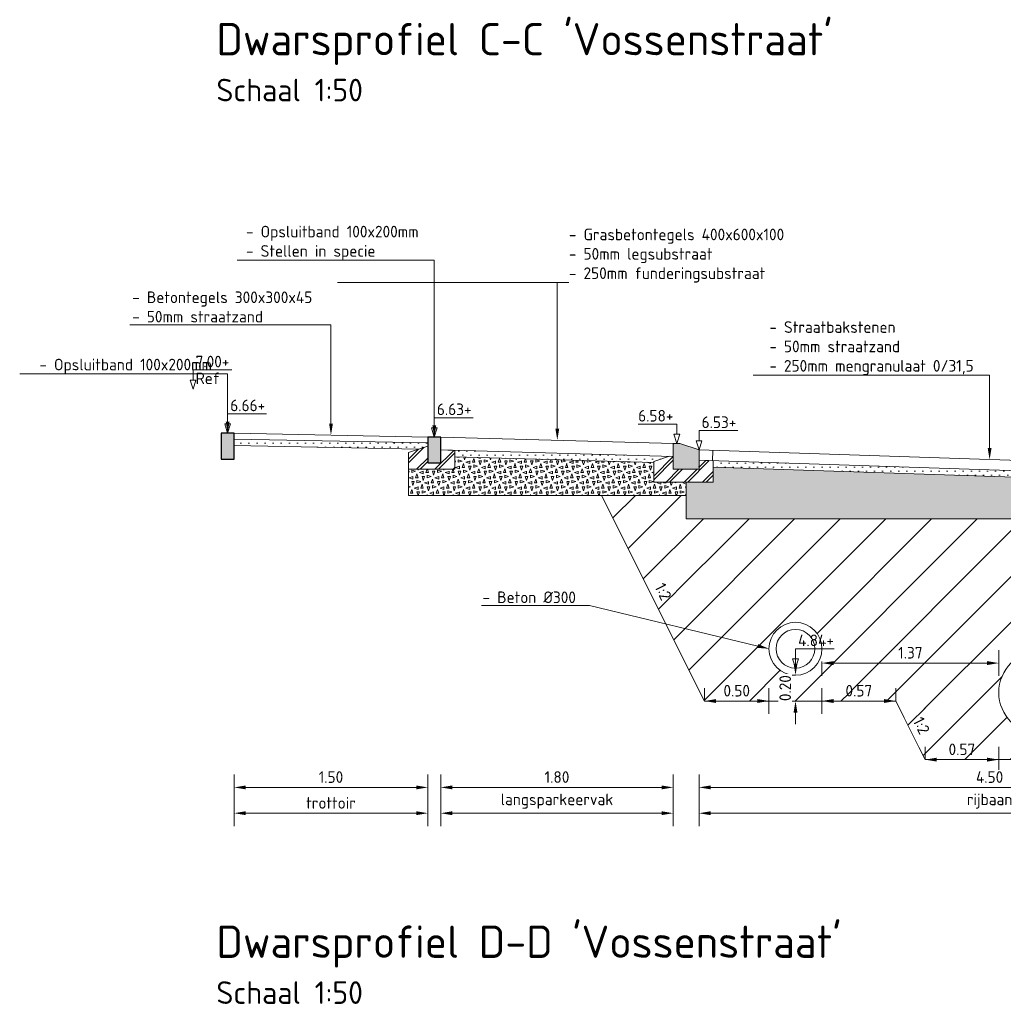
# Model space of a CAD drawing. Header units: metres. Extents: x 155733.7 to 155749.8, y 461848 to 461883.6.
# Tile 4 of 13: x 155733.7 to 155741.3, y 461857.3 to 461865. Entities that reach past the tile are written whole.
import ezdxf
from ezdxf import colors
from ezdxf.entities.mleader import LeaderData, LeaderLine
from ezdxf.math import Vec2, Vec3

# ---------------------------------------------------------------- set-up
doc = ezdxf.new("R2010")
doc.units = ezdxf.units.M
doc.layers.get('0').update_dxf_attribs({"lineweight": 18})
doc.layers.get('Defpoints').update_dxf_attribs({"lineweight": 18})
for name, color, linetype, lineweight in [('N-WE-GW-GROND_ZAND-AD-50', 7, 'Continuous', 18), ('N-WE-GW-OPHOGING-WERK-AD-50', 92, 'Continuous', 18), ('N-WE-OG-HOOGTEPUNT-T18', 10, 'Continuous', 18), ('N-WE-VH-FUNDERING-A-200', 252, 'Continuous', 18), ('N-WE-VH-FUNDERING-AD-50', 252, 'Continuous', 18), ('N-WE-VH-KANTOPSLUITING_GELEIDEBAND-SD', 20, 'Continuous', 18), ('N-WE-VH-KANTOPSLUITING_OPSLUITBAND-SD', 150, 'Continuous', 25), ('N-WE-VH-VERHARDING-GD', 7, 'Continuous', 18), ('N-WE-VH-VERHARDING_FUNDERING-A-20', 7, 'Continuous', 18), ('X-XX-AL-DETAIL1-GD', 7, 'Continuous', 18), ('X-XX-AL-M', 7, 'Continuous', 18), ('X-XX-AL-PEILMAAT-SD', 7, 'Continuous', 18), ('X-XX-AL-T18', 10, 'Continuous', 18), ('X-XX-AL-T35', 50, 'Continuous', 18), ('X-XX-AL-T50', 130, 'Continuous', 18)]:
    doc.layers.add(name, color=color, linetype=linetype, lineweight=lineweight)
doc.layers.add('N-WE-RI-ITR-GD', color=7, linetype='Continuous', lineweight=18, true_color=0x00a500)
doc.layers.add('N-WE-RI-VWA-GD', color=20, linetype='Continuous', lineweight=18, true_color=0xff3f00)
doc.layers.add('X-XX-AL-HOOGTELABEL-S niet printen', color=7, linetype='Continuous', lineweight=18, plot=False)
doc.styles.add('NLCS-ISO', font='NLCS-ISO.ttf')
doc.styles.add('NLCS-ISO-M50-T18', font='NLCS-ISO.ttf', dxfattribs={"height": 0.09})
doc.styles.add('NLCS-ISO-M50-T35', font='NLCS-ISO.ttf', dxfattribs={"height": 0.175})
doc.styles.add('NLCS-ISO-M50-T50', font='NLCS-ISO.ttf', dxfattribs={"height": 0.25})
doc.dimstyles.new('NLCS-M50-T18-PIJL_L2_H2', dxfattribs={"dimscale": 0.05, "dimtxt": 2.5, "dimasz": 1.8, "dimexe": 2, "dimexo": 2, "dimgap": 0.7, "dimtad": 1, "dimzin": 0, "dimdsep": 46, "dimtxsty": 'NLCS-ISO-M50-T18', "dimcen": 0, "dimdle": 2, "dimclrd": 256, "dimclre": 256, "dimclrt": 10, "dimazin": 0, "dimtfac": 1, "dimtdec": 3, "dimtofl": 0, "dimtmove": 0, "dimatfit": 3, "dimfxl": 2, "dimfxlon": 1, "dimtfillclr": 256, "dimtolj": 1, "dimtzin": 0, "dimlwd": -1, "dimlwe": -1, "dimarcsym": 0})
pattern_1 = [(0, (0, 0), (0.03125, 0.03125), [0, -0.0625])]

# ---------------------------------------------------------------- blocks, each defined once
blk = doc.blocks.new('SAL-PEILMAAT_INFRACAD_R01-SOD')
for p, q in [((0, 3), (6, 3)), ((0, 1.44), (0, 3)), ((0.45, 1.44), (-0.45, 1.44)), ((-0.45, 1.44), (0, 0)), ((0.45, 1.44), (0, 0))]:
    blk.add_line(p, q)
at = {"style": 'NLCS-ISO'}
for tag, p in [('...', (0.4, 3.4)), ('REF', (0.4, 0.8))]:
    blk.add_attdef(tag, p, '', height=1.8, dxfattribs=at)
blk = doc.blocks.new('SVH-KANTOPSLUITING_GELEIDEBAND_50_200X200-D')
h = blk.add_hatch(color=254)
h.dxf.hatch_style = 1
h.paths.add_polyline_path([(0, -0.2), (0, -0.005), (0.005, 0), (0.05, 0), (0.2, -0.05), (0.2, -0.2)])
blk.add_lwpolyline([(0, -0.2), (0, -0.005), (0.005, 0), (0.05, 0), (0.2, -0.05), (0.2, -0.2)], close=True)
blk = doc.blocks.new('SAL-PEILMAAT_INFRACAD_H01-SOD')
for p, q in [((0, 3), (6, 3)), ((0, 1.44), (0, 3)), ((0.45, 1.44), (-0.45, 1.44)), ((-0.45, 1.44), (0, 0)), ((0.45, 1.44), (0, 0))]:
    blk.add_line(p, q)
at = {"style": 'NLCS-ISO'}
blk.add_attdef('...', (0.4, 3.4), '', height=1.8, dxfattribs=at)
blk = doc.blocks.new('*D66')
at = {"layer": 'X-XX-AL-M', "transparency": 16777216}
for p, q in [((155739.7319, 461859.9788), (155739.7319, 461860.0688)), ((155739.7319, 461859.8888), (155739.6319, 461859.8888)), ((155739.7319, 461859.6888), (155739.6319, 461859.6888)), ((155739.7319, 461859.5988), (155739.7319, 461859.5088))]:
    blk.add_line(p, q, dxfattribs=at)
for points in [[(155739.7169, 461859.9788), (155739.7469, 461859.9788), (155739.7319, 461859.8888)], [(155739.7169, 461859.5988), (155739.7469, 461859.5988), (155739.7319, 461859.6888)]]:
    blk.add_solid(points, dxfattribs=at)
at = {"layer": 'X-XX-AL-M', "color": 10, "transparency": 16777216, "insert": (155739.6519, 461859.7888), "char_height": 0.09, "attachment_point": 5, "rotation": 90, "style": 'NLCS-ISO-M50-T18', "bg_fill": 3, "box_fill_scale": 1.1, "bg_fill_color": 256, "bg_fill_true_color": 13158600, "bg_fill_transparency": 0}
blk.add_mtext('\\A1;0.20', dxfattribs=at)
at = {"layer": 'Defpoints', "color": 0, "transparency": 16777216}
for p in [(155739.7319, 461859.8888), (155739.7319, 461859.6888), (155739.7319, 461859.6888)]:
    blk.add_point(p, dxfattribs=at)
blk = doc.blocks.new('*D69')
at = {"layer": 'Defpoints', "color": 0, "transparency": 16777216}
for p in [(155741.3059, 461859.7546), (155740.7349, 461859.2346), (155740.7349, 461859.2346)]:
    blk.add_point(p, dxfattribs=at)
at = {"layer": 'X-XX-AL-M', "transparency": 16777216}
for p, q in [((155740.7349, 461859.2346), (155740.7349, 461859.3346)), ((155741.3059, 461859.3346), (155741.3059, 461859.1346)), ((155741.2159, 461859.2346), (155740.8249, 461859.2346))]:
    blk.add_line(p, q, dxfattribs=at)
for points in [[(155740.8249, 461859.2496), (155740.8249, 461859.2196), (155740.7349, 461859.2346)], [(155741.2159, 461859.2496), (155741.2159, 461859.2196), (155741.3059, 461859.2346)]]:
    blk.add_solid(points, dxfattribs=at)
at = {"layer": 'X-XX-AL-M', "color": 10, "transparency": 16777216, "insert": (155741.0204, 461859.3146), "char_height": 0.09, "attachment_point": 5, "style": 'NLCS-ISO-M50-T18', "bg_fill": 3, "box_fill_scale": 1.1, "bg_fill_color": 256, "bg_fill_true_color": 13158600, "bg_fill_transparency": 0}
blk.add_mtext('\\A1;0.57', dxfattribs=at)
blk = doc.blocks.new('*D70')
at = {"layer": 'Defpoints', "color": 0, "transparency": 16777216}
for p in [(155739.9366, 461860.0938), (155740.5078, 461859.6888), (155740.5078, 461859.6888)]:
    blk.add_point(p, dxfattribs=at)
at = {"layer": 'X-XX-AL-M', "transparency": 16777216}
for p, q in [((155739.9366, 461859.7888), (155739.9366, 461859.5888)), ((155740.5078, 461859.6888), (155740.5078, 461859.7888)), ((155740.0266, 461859.6888), (155740.4178, 461859.6888))]:
    blk.add_line(p, q, dxfattribs=at)
for points in [[(155740.0266, 461859.7038), (155740.0266, 461859.6738), (155739.9366, 461859.6888)], [(155740.4178, 461859.7038), (155740.4178, 461859.6738), (155740.5078, 461859.6888)]]:
    blk.add_solid(points, dxfattribs=at)
at = {"layer": 'X-XX-AL-M', "color": 10, "transparency": 16777216, "insert": (155740.2222, 461859.7688), "char_height": 0.09, "attachment_point": 5, "style": 'NLCS-ISO-M50-T18', "bg_fill": 3, "box_fill_scale": 1.1, "bg_fill_color": 256, "bg_fill_true_color": 13158600, "bg_fill_transparency": 0}
blk.add_mtext('\\A1;0.57', dxfattribs=at)
blk = doc.blocks.new('*D71')
at = {"layer": 'Defpoints', "color": 0, "transparency": 16777216}
for p in [(155739.5266, 461860.0938), (155739.0269, 461859.6888), (155739.0269, 461859.6888)]:
    blk.add_point(p, dxfattribs=at)
at = {"layer": 'X-XX-AL-M', "transparency": 16777216}
for p, q in [((155739.0269, 461859.6888), (155739.0269, 461859.7888)), ((155739.5266, 461859.7888), (155739.5266, 461859.5888)), ((155739.4366, 461859.6888), (155739.1169, 461859.6888))]:
    blk.add_line(p, q, dxfattribs=at)
for points in [[(155739.1169, 461859.7038), (155739.1169, 461859.6738), (155739.0269, 461859.6888)], [(155739.4366, 461859.7038), (155739.4366, 461859.6738), (155739.5266, 461859.6888)]]:
    blk.add_solid(points, dxfattribs=at)
at = {"layer": 'X-XX-AL-M', "color": 10, "transparency": 16777216, "insert": (155739.2767, 461859.7688), "char_height": 0.09, "attachment_point": 5, "style": 'NLCS-ISO-M50-T18', "bg_fill": 3, "box_fill_scale": 1.1, "bg_fill_color": 256, "bg_fill_true_color": 13158600, "bg_fill_transparency": 0}
blk.add_mtext('\\A1;0.50', dxfattribs=at)
blk = doc.blocks.new('*D72')
at = {"layer": 'Defpoints', "color": 0, "transparency": 16777216}
for p in [(155735.3849, 461861.7638), (155736.8849, 461861.7338), (155736.8849, 461859.0196)]:
    blk.add_point(p, dxfattribs=at)
at = {"layer": 'X-XX-AL-M', "transparency": 16777216}
for p, q in [((155735.3849, 461859.1196), (155735.3849, 461858.9196)), ((155736.8849, 461859.1196), (155736.8849, 461858.9196)), ((155735.4749, 461859.0196), (155736.7949, 461859.0196))]:
    blk.add_line(p, q, dxfattribs=at)
for points in [[(155735.4749, 461859.0346), (155735.4749, 461859.0046), (155735.3849, 461859.0196)], [(155736.7949, 461859.0346), (155736.7949, 461859.0046), (155736.8849, 461859.0196)]]:
    blk.add_solid(points, dxfattribs=at)
at = {"layer": 'X-XX-AL-M', "color": 10, "transparency": 16777216, "insert": (155736.1349, 461859.0996), "char_height": 0.09, "attachment_point": 5, "style": 'NLCS-ISO-M50-T18', "bg_fill": 3, "box_fill_scale": 1.1, "bg_fill_color": 256, "bg_fill_true_color": 13158600, "bg_fill_transparency": 0}
blk.add_mtext('\\A1;1.50', dxfattribs=at)
blk = doc.blocks.new('*D73')
at = {"layer": 'Defpoints', "color": 0, "transparency": 16777216}
for p in [(155736.9849, 461861.7338), (155738.7849, 461861.6788), (155738.7849, 461859.0196)]:
    blk.add_point(p, dxfattribs=at)
at = {"layer": 'X-XX-AL-M', "transparency": 16777216}
for p, q in [((155736.9849, 461859.1196), (155736.9849, 461858.9196)), ((155738.7849, 461859.1196), (155738.7849, 461858.9196)), ((155737.0749, 461859.0196), (155738.6949, 461859.0196))]:
    blk.add_line(p, q, dxfattribs=at)
for points in [[(155737.0749, 461859.0346), (155737.0749, 461859.0046), (155736.9849, 461859.0196)], [(155738.6949, 461859.0346), (155738.6949, 461859.0046), (155738.7849, 461859.0196)]]:
    blk.add_solid(points, dxfattribs=at)
at = {"layer": 'X-XX-AL-M', "color": 10, "transparency": 16777216, "insert": (155737.8849, 461859.0996), "char_height": 0.09, "attachment_point": 5, "style": 'NLCS-ISO-M50-T18', "bg_fill": 3, "box_fill_scale": 1.1, "bg_fill_color": 256, "bg_fill_true_color": 13158600, "bg_fill_transparency": 0}
blk.add_mtext('\\A1;1.80', dxfattribs=at)
blk = doc.blocks.new('*D74')
at = {"layer": 'Defpoints', "color": 0, "transparency": 16777216}
for p in [(155738.9849, 461861.6338), (155743.4849, 461861.4838), (155743.4849, 461859.0196)]:
    blk.add_point(p, dxfattribs=at)
at = {"layer": 'X-XX-AL-M', "transparency": 16777216}
for p, q in [((155738.9849, 461859.1196), (155738.9849, 461858.9196)), ((155743.4849, 461859.1196), (155743.4849, 461858.9196)), ((155739.0749, 461859.0196), (155743.3949, 461859.0196))]:
    blk.add_line(p, q, dxfattribs=at)
for points in [[(155739.0749, 461859.0346), (155739.0749, 461859.0046), (155738.9849, 461859.0196)], [(155743.3949, 461859.0346), (155743.3949, 461859.0046), (155743.4849, 461859.0196)]]:
    blk.add_solid(points, dxfattribs=at)
at = {"layer": 'X-XX-AL-M', "color": 10, "transparency": 16777216, "insert": (155741.2349, 461859.0996), "char_height": 0.09, "attachment_point": 5, "style": 'NLCS-ISO-M50-T18', "bg_fill": 3, "box_fill_scale": 1.1, "bg_fill_color": 256, "bg_fill_true_color": 13158600, "bg_fill_transparency": 0}
blk.add_mtext('\\A1;4.50', dxfattribs=at)
blk = doc.blocks.new('*D79')
at = {"layer": 'Defpoints', "color": 0, "transparency": 16777216}
for p in [(155738.9849, 461861.6338), (155743.4849, 461861.4838), (155738.9849, 461858.8196)]:
    blk.add_point(p, dxfattribs=at)
at = {"layer": 'X-XX-AL-M', "transparency": 16777216}
for p, q in [((155738.9849, 461858.9196), (155738.9849, 461858.7196)), ((155743.4849, 461858.9196), (155743.4849, 461858.7196)), ((155743.3949, 461858.8196), (155739.0749, 461858.8196))]:
    blk.add_line(p, q, dxfattribs=at)
for points in [[(155739.0749, 461858.8346), (155739.0749, 461858.8046), (155738.9849, 461858.8196)], [(155743.3949, 461858.8346), (155743.3949, 461858.8046), (155743.4849, 461858.8196)]]:
    blk.add_solid(points, dxfattribs=at)
at = {"layer": 'X-XX-AL-M', "color": 10, "transparency": 16777216, "insert": (155741.2349, 461858.9131), "char_height": 0.09, "attachment_point": 5, "style": 'NLCS-ISO-M50-T18', "bg_fill": 3, "box_fill_scale": 1.1, "bg_fill_color": 256, "bg_fill_true_color": 13158600, "bg_fill_transparency": 0}
blk.add_mtext('\\A1;rijbaan', dxfattribs=at)
blk = doc.blocks.new('*D80')
at = {"layer": 'Defpoints', "color": 0, "transparency": 16777216}
for p in [(155736.9849, 461861.7338), (155738.7849, 461861.6788), (155736.9849, 461858.8196)]:
    blk.add_point(p, dxfattribs=at)
at = {"layer": 'X-XX-AL-M', "transparency": 16777216}
for p, q in [((155736.9849, 461858.9196), (155736.9849, 461858.7196)), ((155738.7849, 461858.9196), (155738.7849, 461858.7196)), ((155738.6949, 461858.8196), (155737.0749, 461858.8196))]:
    blk.add_line(p, q, dxfattribs=at)
for points in [[(155737.0749, 461858.8346), (155737.0749, 461858.8046), (155736.9849, 461858.8196)], [(155738.6949, 461858.8346), (155738.6949, 461858.8046), (155738.7849, 461858.8196)]]:
    blk.add_solid(points, dxfattribs=at)
at = {"layer": 'X-XX-AL-M', "color": 10, "transparency": 16777216, "insert": (155737.8849, 461858.9131), "char_height": 0.09, "attachment_point": 5, "style": 'NLCS-ISO-M50-T18', "bg_fill": 3, "box_fill_scale": 1.1, "bg_fill_color": 256, "bg_fill_true_color": 13158600, "bg_fill_transparency": 0}
blk.add_mtext('\\A1;langsparkeervak', dxfattribs=at)
blk = doc.blocks.new('*D81')
at = {"layer": 'Defpoints', "color": 0, "transparency": 16777216}
for p in [(155735.3849, 461861.7638), (155736.8849, 461861.7338), (155735.3849, 461858.8196)]:
    blk.add_point(p, dxfattribs=at)
at = {"layer": 'X-XX-AL-M', "transparency": 16777216}
for p, q in [((155735.3849, 461858.9196), (155735.3849, 461858.7196)), ((155736.8849, 461858.9196), (155736.8849, 461858.7196)), ((155736.7949, 461858.8196), (155735.4749, 461858.8196))]:
    blk.add_line(p, q, dxfattribs=at)
for points in [[(155735.4749, 461858.8346), (155735.4749, 461858.8046), (155735.3849, 461858.8196)], [(155736.7949, 461858.8346), (155736.7949, 461858.8046), (155736.8849, 461858.8196)]]:
    blk.add_solid(points, dxfattribs=at)
at = {"layer": 'X-XX-AL-M', "color": 10, "transparency": 16777216, "insert": (155736.1349, 461858.8996), "char_height": 0.09, "attachment_point": 5, "style": 'NLCS-ISO-M50-T18', "bg_fill": 3, "box_fill_scale": 1.1, "bg_fill_color": 256, "bg_fill_true_color": 13158600, "bg_fill_transparency": 0}
blk.add_mtext('\\A1;trottoir', dxfattribs=at)
blk = doc.blocks.new('*D101')
at = {"layer": 'Defpoints', "color": 0, "transparency": 16777216}
for p in [(155739.9366, 461860.0938), (155741.3059, 461859.9827), (155741.3059, 461859.7546)]:
    blk.add_point(p, dxfattribs=at)
at = {"layer": 'X-XX-AL-M', "transparency": 16777216}
for p, q in [((155741.3059, 461859.8827), (155741.3059, 461860.0827)), ((155739.9366, 461859.9938), (155739.9366, 461859.8827)), ((155740.0266, 461859.9827), (155741.2159, 461859.9827))]:
    blk.add_line(p, q, dxfattribs=at)
for points in [[(155740.0266, 461859.9977), (155740.0266, 461859.9677), (155739.9366, 461859.9827)], [(155741.2159, 461859.9977), (155741.2159, 461859.9677), (155741.3059, 461859.9827)]]:
    blk.add_solid(points, dxfattribs=at)
at = {"layer": 'X-XX-AL-M', "color": 10, "transparency": 16777216, "insert": (155740.6212, 461860.0627), "char_height": 0.09, "attachment_point": 5, "style": 'NLCS-ISO-M50-T18', "bg_fill": 3, "box_fill_scale": 1.1, "bg_fill_color": 256, "bg_fill_true_color": 13158600, "bg_fill_transparency": 0}
blk.add_mtext('\\A1;1.37', dxfattribs=at)
blk = doc.blocks.new('SVH-KANTOPSLUITING_OPSLUITBAND_100X200-D')
blk.add_hatch(color=254).paths.add_polyline_path([(-0.1, -0.2), (0, -0.2), (0, 0), (-0.1, 0)])
at = {"flags": 128}
blk.add_lwpolyline([(-0.1, -0.2), (0, -0.2), (0, 0), (-0.1, 0)], close=True, dxfattribs=at)

msp = doc.modelspace()

# ---------------------------------------------------------------- hatches: boundary and pattern name
at = {"layer": 'N-WE-GW-GROND_ZAND-AD-50', "ltscale": 0.2, "transparency": 33554687}
h = msp.add_hatch(dxfattribs=at)
h.set_pattern_fill('AGW-GROND_ZAND_CUNETZAND-SOD', color=256, scale=0.05, pattern_type=2)
h.set_pattern_definition(pattern_1)
h.paths.add_polyline_path([(155736.8849, 461861.6888), (155735.3849, 461861.7188), (155735.3849, 461861.6688), (155736.8119, 461861.6402), (155736.8849, 461861.6638)])
h = msp.add_hatch(dxfattribs=at)
h.set_pattern_fill('AGW-GROND_ZAND_CUNETZAND-SOD', color=256, scale=0.05, pattern_type=2)
h.set_pattern_definition(pattern_1)
h.paths.add_polyline_path([(155737.0943, 461861.6307), (155737.0943, 461861.5807), (155738.6349, 461861.538), (155738.6349, 461861.5446), (155738.7549, 461861.5847)])
h = msp.add_hatch(dxfattribs=at)
h.set_pattern_fill('AGW-GROND_ZAND_CUNETZAND-SOD', color=256, scale=0.05, pattern_type=2)
h.set_pattern_definition(pattern_1)
h.paths.add_polyline_path([(155739.094, 461861.5501), (155739.0941, 461861.5001), (155743.3754, 461861.3574), (155743.3755, 461861.4074)])
at = {"layer": 'N-WE-VH-FUNDERING-A-200'}
h = msp.add_hatch(dxfattribs=at)
h.set_pattern_fill('AVH-FUNDERING_GRANULAAT_BETON-SOD', color=256, scale=0.02, pattern_type=2)
h.set_pattern_definition([(0, (155736.589856, 461881.018317), (0.08, 0.04), [0.02, -0.18]), (18.43495, (155736.599856, 461880.978317), (0.079999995, 0.0400000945), [0.0316228, -0.6008328]), (71.56505, (155736.589856, 461881.01832), (0.06000004, -0.02000002), [0.0316228, -0.0316228]), (90, (155736.599856, 461880.978317), (-0.04, 0.08), [0.02, -0.18]), (108.43495, (155736.609856, 461881.018317), (-0.0400000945, 0.079999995), [0.0316228, -0.6008328]), (161.56505, (155736.569856, 461881.00832), (0.02000002, 0.06000004), [0.0316228, -0.0316228]), (180, (155736.579856, 461880.988317), (-0.08, -0.04), [0.02, -0.18]), (198.43495, (155736.569856, 461881.028317), (-0.079999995, -0.0400000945), [0.0316228, -0.6008328]), (270, (155736.569856, 461881.028317), (0.04, -0.08), [0.02, -0.18]), (288.43495, (155736.559856, 461880.988317), (0.0400000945, -0.079999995), [0.0316228, -0.6008328])])
h.paths.add_polyline_path([(155738.8849, 461861.281), (155738.8849, 461861.3842), (155738.6349, 461861.3838), (155738.6349, 461861.538), (155737.0943, 461861.5807), (155737.0943, 461861.4846), (155736.7349, 461861.4838), (155736.7349, 461861.281)])
at = {"layer": 'N-WE-VH-FUNDERING-AD-50'}
h = msp.add_hatch(dxfattribs=at)
h.set_pattern_fill('AVH-FUNDERING_01-SOD', color=256, scale=0.2, pattern_type=2)
h.set_pattern_definition([(0, (155741.12486, 461882.0169), (0, 0.2), [0, -0.2]), (0, (155741.12686, 461881.9469), (0, 0.2), [0, -0.2]), (0, (155741.13286, 461882.0549), (0, 0.2), [0, -0.2]), (338.1986, (155741.028856, 461881.9929), (0.600000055, -0.19999998), [0.0215406, -1.0554924]), (216.8699, (155741.048856, 461881.9849), (0.59999998, 0.400000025), [0.01, -0.99]), (130.6013, (155741.040856, 461881.978898), (1.000000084, -1.199999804), [0.018439, -1.8254698]), (206.5651, (155740.97486, 461881.9549), (-0.19999983, -0.20000026), [0.0044722, -0.4427414]), (326.3099, (155740.970856, 461881.9529), (0.39999991, -0.20000027), [0.0072112, -0.7138992]), (108.4349, (155740.976856, 461881.9489), (-0.19999968, 0.40000009), [0.0063246, -0.626131]), (225, (155741.10286, 461881.9349), (-2e-17, -0.2000001), [0.0084852, -0.2743574]), (0, (155741.09686, 461881.9289), (0.2, 0.2), [0.012, -0.188]), (135, (155741.10886, 461881.9289), (-0.2000001, 0), [0.0084852, -0.2743574]), (251.5651, (155741.078856, 461882.0629), (0.19999968, 0.40000009), [0.0063246, -0.626131]), (0, (155741.07686, 461882.0569), (0.2, 0.2), [0.01, -0.19]), (143.1301, (155741.086856, 461882.0569), (-0.59999998, 0.400000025), [0.01, -0.99]), (213.6901, (155740.972856, 461882.0649), (0.39999991, 0.20000027), [0.0072112, -0.7138992]), (341.5651, (155740.966856, 461882.0609), (-0.40000009, 0.19999968), [0.0126492, -0.6198064]), (126.8699, (155740.978856, 461882.0569), (0.400000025, -0.59999998), [0.01, -0.99]), (0, (155741.03086, 461882.0569), (0, 0.2), [0, -0.2]), (0, (155740.97686, 461882.0049), (0, 0.2), [0, -0.2]), (0, (155741.03286, 461881.9309), (0, 0.2), [0, -0.2]), (0, (155741.08686, 461881.9929), (0, 0.2), [0, -0.2]), (0, (155741.02886, 461882.0269), (0, 0.2), [0, -0.2]), (0, (155740.98486, 461882.0329), (0, 0.2), [0, -0.2]), (0, (155741.00286, 461882.0209), (0, 0.2), [0, -0.2]), (0, (155740.99486, 461881.9729), (0, 0.2), [0, -0.2]), (0, (155740.94686, 461881.9809), (0, 0.2), [0, -0.2]), (0, (155740.94886, 461882.0269), (0, 0.2), [0, -0.2]), (0, (155740.94286, 461882.0709), (0, 0.2), [0, -0.2]), (0, (155741.00486, 461882.0789), (0, 0.2), [0, -0.2]), (0, (155741.04886, 461882.0869), (0, 0.2), [0, -0.2]), (0, (155741.11886, 461882.0789), (0, 0.2), [0, -0.2]), (0, (155741.07086, 461882.0169), (0, 0.2), [0, -0.2]), (0, (155741.05086, 461882.0529), (0, 0.2), [0, -0.2]), (0, (155741.06686, 461881.9569), (0, 0.2), [0, -0.2]), (0, (155741.00686, 461881.9469), (0, 0.2), [0, -0.2]), (0, (155741.06686, 461881.9029), (0, 0.2), [0, -0.2]), (0, (155741.00086, 461881.9149), (0, 0.2), [0, -0.2]), (0, (155740.93686, 461881.9089), (0, 0.2), [0, -0.2]), (0, (155740.96086, 461881.8989), (0, 0.2), [0, -0.2]), (0, (155740.96286, 461881.9269), (0, 0.2), [0, -0.2]), (0, (155741.09686, 461881.8949), (0, 0.2), [0, -0.2]), (0, (155741.12086, 461881.9769), (0, 0.2), [0, -0.2]), (0, (155741.11086, 461882.0369), (0, 0.2), [0, -0.2]), (0, (155741.01886, 461881.8929), (0, 0.2), [0, -0.2])])
h.paths.add_polyline_path([(155739.0943, 461861.3846), (155738.8849, 461861.3842), (155738.8849, 461861.1002), (155743.5849, 461861.1002), (155743.5849, 461861.2342), (155743.3754, 461861.2346), (155743.3754, 461861.3574), (155739.0941, 461861.5001)])
at = {"layer": 'N-WE-VH-VERHARDING_FUNDERING-A-20'}
h = msp.add_hatch(dxfattribs=at)
h.set_pattern_fill('AVH-FUNDERING_SCHUIMBETON-SO', color=256, scale=0.02, angle=0.21518, pattern_type=2)
h.set_pattern_definition([(45.215183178, (10802.02815, 49769.33139), (-0.070975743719, 0.07044461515), []), (45.215183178, (10802.02825, 49769.30339), (-0.070975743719, 0.07044461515), [])])
h.paths.add_polyline_path([(155736.9849, 461861.6337), (155737.0943, 461861.6307), (155737.0943, 461861.4846), (155736.7349, 461861.4838), (155736.7346, 461861.6153), (155736.8849, 461861.6638), (155736.8849, 461861.5338), (155736.9849, 461861.5338)])

# ---------------------------------------------------------------- linework, layer by layer
at = {"layer": 'N-WE-RI-ITR-GD'}
msp.add_circle((155741.6259, 461859.7546), 0.32, dxfattribs=at)
at = {"layer": 'N-WE-RI-VWA-GD'}
for radius in [0.205, 0.15]:
    msp.add_circle((155739.7316, 461860.0938), radius, dxfattribs=at)
at = {"layer": 'N-WE-VH-VERHARDING-GD', "flags": 128}
msp.add_lwpolyline([(155736.9849, 461861.6337), (155736.9849, 461861.5338), (155736.8849, 461861.5338), (155736.8849, 461861.6638), (155736.7346, 461861.6153), (155736.7349, 461861.4838), (155737.0943, 461861.4846), (155737.0943, 461861.6307)], close=True, dxfattribs=at)
at = {"layer": 'X-XX-AL-DETAIL1-GD', "ltscale": 0.2, "flags": 128}
for points in [[(155736.8849, 461861.7338), (155735.3849, 461861.7638)], [(155736.8849, 461861.6888), (155735.3849, 461861.7188)], [(155736.8119, 461861.6402), (155735.3849, 461861.6688)]]:
    msp.add_lwpolyline(points, dxfattribs=at)
at = {"layer": 'X-XX-AL-DETAIL1-GD', "flags": 128}
for points in [[(155736.9849, 461861.7338), (155738.7899, 461861.6838)], [(155736.9849, 461861.6337), (155738.7849, 461861.5839)], [(155738.9849, 461861.6338), (155743.4849, 461861.4838)], [(155739.0899, 461861.5502), (155739.0925, 461861.6302)], [(155737.0943, 461861.5807), (155738.6349, 461861.538)], [(155738.9822, 461861.5538), (155743.4822, 461861.4038)], [(155738.9805, 461861.5038), (155738.9849, 461861.5037)], [(155739.0941, 461861.5001), (155743.3754, 461861.3574)], [(155743.5849, 461861.1002), (155738.8849, 461861.1002), (155738.8849, 461861.3842)], [(155738.2307, 461861.281), (155739.0269, 461859.6888), (155740.5078, 461859.6888), (155740.7349, 461859.2346), (155742.4459, 461859.2346), (155743.3787, 461861.1002)]]:
    msp.add_lwpolyline(points, dxfattribs=at)

# ---------------------------------------------------------------- block references
at = {"layer": 'N-WE-VH-KANTOPSLUITING_GELEIDEBAND-SD'}
msp.add_blockref('SVH-KANTOPSLUITING_GELEIDEBAND_50_200X200-D', (155738.7849, 461861.6838), dxfattribs=at)
at = {"layer": 'X-XX-AL-HOOGTELABEL-S niet printen', "xscale": 0.05, "yscale": 0.05, "zscale": 0.05}
msp.add_blockref('SAL-PEILMAAT_INFRACAD_R01-SOD', (155735.0668, 461862.1038), dxfattribs=at).add_auto_attribs({'...': '7.00+', 'REF': 'Ref'})
at = {"layer": 'X-XX-AL-PEILMAAT-SD', "xscale": 0.05, "yscale": 0.05, "zscale": 0.05}
for p, values in [((155735.3349, 461861.7638), {'...': '6.66+'}), ((155736.9349, 461861.7338), {'...': '6.63+'}), ((155738.9849, 461861.6338), {'...': '6.53+'})]:
    msp.add_blockref('SAL-PEILMAAT_INFRACAD_H01-SOD', p, dxfattribs=at).add_auto_attribs(values)
at = {"layer": 'X-XX-AL-PEILMAAT-SD'}
ref = msp.add_blockref('SAL-PEILMAAT_INFRACAD_H01-SOD', (155738.8124, 461861.6838), dxfattribs=dict(at, xscale=-0.05, yscale=0.05, zscale=0.05))
ref.add_attrib('...', '6.58+', (155738.5134, 461861.8538), dxfattribs={"layer": '0', "height": 0.09, "style": 'NLCS-ISO'})

# ---------------------------------------------------------------- texts
at = {"layer": 'X-XX-AL-T35', "char_height": 0.175, "attachment_point": 1, "style": 'NLCS-ISO-M50-T35'}
for insert in [(155735.2476, 461864.5097), (155735.2476, 461857.5172)]:
    msp.add_mtext_dynamic_manual_height_columns('Schaal 1:50', width=5.387368, gutter_width=1.75, heights=[0], dxfattribs=dict(at, insert=insert))
at = {"layer": 'X-XX-AL-T50', "char_height": 0.25, "attachment_point": 1, "style": 'NLCS-ISO-M50-T50'}
for s, insert in [("Dwarsprofiel C-C 'Vossenstraat' ", (155735.2476, 461864.9415)), ("Dwarsprofiel D-D 'Vossenstraat' ", (155735.2476, 461857.949))]:
    msp.add_mtext_dynamic_manual_height_columns(s, width=9.977234, gutter_width=2.5, heights=[0], dxfattribs=dict(at, insert=insert))

# ---------------------------------------------------------------- leaders
at = {"layer": 'N-WE-OG-HOOGTEPUNT-T18'}
ml = msp.add_multileader_mtext('Standard', dxfattribs=at)
ml.set_content('- Opsluitband 100x200mm\\P- Stellen in specie', color=256, style='NLCS-ISO-M50-T18')
ml.set_leader_properties(color=256, linetype='ByLayer', lineweight=-1)
ml.build(insert=Vec2(0, 0))
ml.multileader.update_dxf_attribs({"text_left_attachment_type": 5, "text_right_attachment_type": 5, "dogleg_length": 0.09, "arrow_head_size": 0.09})
ctx = ml.context
ctx.base_point, ctx.char_height, ctx.arrow_head_size, ctx.landing_gap_size, ctx.plane_origin = Vec3(155735.4769, 461863.1038), 0.09, 0.09, 0, Vec3(302224.5447, 37937.1995)
ctx.left_attachment, ctx.right_attachment = 5, 5
notes = []
notes.append((ctx, [(0, (1, 1, 0), (155736.9349, 461863.1038), (-1, 0), 0.09, [(0, [(155736.9349, 461861.7338)], 0, [])])]))
ctx.mtext.insert, ctx.mtext.width, ctx.mtext.flow_direction = Vec3(155735.4769, 461863.3708), 1.422598, 5
ml = msp.add_multileader_mtext('Standard', dxfattribs=at)
ml.set_content('- Betontegels 300x300x45\\P- 50mm straatzand', color=256, style='NLCS-ISO-M50-T18')
ml.set_leader_properties(color=256, linetype='ByLayer', lineweight=-1)
ml.build(insert=Vec2(0, 0))
ml.multileader.update_dxf_attribs({"text_left_attachment_type": 5, "text_right_attachment_type": 5, "dogleg_length": 0.09, "arrow_head_size": 0.09})
ctx = ml.context
ctx.base_point, ctx.char_height, ctx.arrow_head_size, ctx.landing_gap_size, ctx.plane_origin = Vec3(155734.5959, 461862.6038), 0.09, 0.09, 0, Vec3(302223.7447, 37937.2145)
ctx.left_attachment, ctx.right_attachment = 5, 5
notes.append((ctx, [(0, (1, 1, 0), (155736.1349, 461862.6038), (-1, 0), 0.09, [(0, [(155736.1349, 461861.7488)], 0, [])])]))
ctx.mtext.insert, ctx.mtext.flow_direction = Vec3(155734.5959, 461862.8618), 5
ml = msp.add_multileader_mtext('Standard', dxfattribs=at)
ml.set_content('- Opsluitband 100x200mm', color=256, style='NLCS-ISO-M50-T18')
ml.set_leader_properties(color=256, linetype='ByLayer', lineweight=-1)
ml.build(insert=Vec2(0, 0))
ml.multileader.update_dxf_attribs({"text_left_attachment_type": 5, "text_right_attachment_type": 5, "dogleg_length": 0.09, "arrow_head_size": 0.09})
ctx = ml.context
ctx.base_point, ctx.char_height, ctx.arrow_head_size, ctx.landing_gap_size, ctx.plane_origin = Vec3(155733.8769, 461862.2238), 0.09, 0.09, 0, Vec3(302222.9447, 37937.2295)
ctx.left_attachment, ctx.right_attachment = 5, 5
notes.append((ctx, [(0, (1, 1, 0), (155735.3349, 461862.2238), (-1, 0), 0.09, [(0, [(155735.3349, 461861.7638)], 0, [])])]))
ctx.mtext.insert, ctx.mtext.flow_direction = Vec3(155733.8769, 461862.3408), 5
for ctx, leaders in notes:
    for number, flags, end, landing, length, lines in leaders:
        leader = LeaderData()
        leader.index, (leader.has_last_leader_line, leader.has_dogleg_vector, leader.attachment_direction) = number, flags
        leader.last_leader_point, leader.dogleg_vector, leader.dogleg_length = Vec3(end), Vec3(landing), length
        for number, points, colour, breaks in lines:
            line = LeaderLine()
            line.index, line.vertices, line.color, line.breaks = number, Vec3.list(points), colors.encode_raw_color(colour), breaks
            leader.lines.append(line)
        ctx.leaders.append(leader)

# ---------------------------------------------------------------- next in the draw order: dimensions: what is measured, and where the dimension line sits
at = {"layer": 'X-XX-AL-M'}
for base, p1, p2, picture, middle in [((155736.8849, 461859.0196), (155735.3849, 461861.7638), (155736.8849, 461861.7338), '*D72', (155736.1349, 461859.0996)), ((155738.7849, 461859.0196), (155736.9849, 461861.7338), (155738.7849, 461861.6788), '*D73', (155737.8849, 461859.0996)), ((155739.0269, 461859.6888), (155739.5266, 461860.0938), (155739.0269, 461859.6888), '*D71', (155739.2767, 461859.7688)), ((155740.5078, 461859.6888), (155739.9366, 461860.0938), (155740.5078, 461859.6888), '*D70', (155740.2222, 461859.7688)), ((155740.7349, 461859.2346), (155741.3059, 461859.7546), (155740.7349, 461859.2346), '*D69', (155741.0204, 461859.3146))]:
    dim = msp.add_linear_dim(base=base, p1=p1, p2=p2, dimstyle='NLCS-M50-T18-PIJL_L2_H2', override={"dimtfill": 1}, dxfattribs=at)
    dim.commit()
    dim.dimension.update_dxf_attribs({"geometry": picture, "text_midpoint": middle})
dim = msp.add_linear_dim(base=(155739.7319, 461859.6888), p1=(155739.7319, 461859.8888), p2=(155739.7319, 461859.6888), angle=90, dimstyle='NLCS-M50-T18-PIJL_L2_H2', override={"dimtfill": 1}, dxfattribs=at)
dim.commit()
dim.dimension.update_dxf_attribs({"geometry": '*D66', "text_midpoint": (155739.7319, 461859.7888), "dimtype": 160})

# ---------------------------------------------------------------- next in the draw order: dimensions: what is measured, and where the dimension line sits
for base, p1, p2, text, picture, middle in [((155735.3849, 461858.8196), (155736.8849, 461861.7338), (155735.3849, 461861.7638), 'trottoir', '*D81', (155736.1349, 461858.8996)), ((155736.9849, 461858.8196), (155738.7849, 461861.6788), (155736.9849, 461861.7338), 'langsparkeervak', '*D80', (155737.8849, 461858.9131))]:
    dim = msp.add_linear_dim(base=base, p1=p1, p2=p2, text=text, dimstyle='NLCS-M50-T18-PIJL_L2_H2', override={"dimtfill": 1}, dxfattribs=at)
    dim.commit()
    dim.dimension.update_dxf_attribs({"geometry": picture, "text_midpoint": middle})
dim = msp.add_linear_dim(base=(155743.4849, 461859.0196), p1=(155738.9849, 461861.6338), p2=(155743.4849, 461861.4838), dimstyle='NLCS-M50-T18-PIJL_L2_H2', override={"dimtfill": 1}, dxfattribs=at)
dim.commit()
dim.dimension.update_dxf_attribs({"geometry": '*D74', "text_midpoint": (155741.2349, 461859.0996)})

# ---------------------------------------------------------------- next in the draw order: linework, layer by layer
at = {"layer": 'X-XX-AL-DETAIL1-GD', "flags": 128}
msp.add_lwpolyline([(155738.8849, 461861.281), (155736.7349, 461861.281), (155736.7349, 461861.4838)], dxfattribs=at)

# ---------------------------------------------------------------- next in the draw order: block references
at = {"layer": 'N-WE-VH-KANTOPSLUITING_OPSLUITBAND-SD'}
for p in [(155735.3849, 461861.7638), (155736.9849, 461861.7338)]:
    msp.add_blockref('SVH-KANTOPSLUITING_OPSLUITBAND_100X200-D', p, dxfattribs=at)

# ---------------------------------------------------------------- next in the draw order: texts
at = {"layer": 'X-XX-AL-T18', "insert": (155738.7181, 461860.6143), "char_height": 0.09, "attachment_point": 1, "rotation": 296.56505, "style": 'NLCS-ISO-M50-T18', "bg_fill": 3, "box_fill_scale": 1.5, "bg_fill_color": 256, "bg_fill_transparency": 0}
msp.add_mtext_dynamic_manual_height_columns('1:2', width=0.159586, gutter_width=0.45, heights=[0], dxfattribs=at)

# ---------------------------------------------------------------- next in the draw order: dimensions: what is measured, and where the dimension line sits
at = {"layer": 'X-XX-AL-M'}
dim = msp.add_linear_dim(base=(155738.9849, 461858.8196), p1=(155743.4849, 461861.4838), p2=(155738.9849, 461861.6338), text='rijbaan', dimstyle='NLCS-M50-T18-PIJL_L2_H2', override={"dimtfill": 1}, dxfattribs=at)
dim.commit()
dim.dimension.update_dxf_attribs({"geometry": '*D79', "text_midpoint": (155741.2349, 461858.9131)})

# ---------------------------------------------------------------- next in the draw order: leaders
at = {"layer": 'N-WE-OG-HOOGTEPUNT-T18'}
ml = msp.add_multileader_mtext('Standard', dxfattribs=at)
ml.set_content('- Grasbetontegels 400x600x100\\P- 50mm legsubstraat\\P- 250mm funderingsubstraat', color=256, style='NLCS-ISO-M50-T18')
ml.set_leader_properties(color=256, linetype='ByLayer', lineweight=-1)
ml.build(insert=Vec2(0, 0))
ml.multileader.update_dxf_attribs({"text_left_attachment_type": 5, "text_right_attachment_type": 5, "dogleg_length": 0.09, "arrow_head_size": 0.09})
ctx = ml.context
ctx.base_point, ctx.char_height, ctx.arrow_head_size, ctx.landing_gap_size, ctx.plane_origin = Vec3(155737.9774, 461862.9314), 0.09, 0.09, 0, Vec3(9250.2776, 37937.1745)
ctx.left_attachment, ctx.right_attachment = 5, 5
notes = []
notes.append((ctx, [(0, (1, 1, 0), (155737.8874, 461862.9314), (1, 0), 0.09, [(0, [(155737.8874, 461861.7088)], 0, [])])]))
ctx.mtext.insert, ctx.mtext.flow_direction = Vec3(155737.9774, 461863.3484), 5
for ctx, leaders in notes:
    for number, flags, end, landing, length, lines in leaders:
        leader = LeaderData()
        leader.index, (leader.has_last_leader_line, leader.has_dogleg_vector, leader.attachment_direction) = number, flags
        leader.last_leader_point, leader.dogleg_vector, leader.dogleg_length = Vec3(end), Vec3(landing), length
        for number, points, colour, breaks in lines:
            line = LeaderLine()
            line.index, line.vertices, line.color, line.breaks = number, Vec3.list(points), colors.encode_raw_color(colour), breaks
            leader.lines.append(line)
        ctx.leaders.append(leader)

# ---------------------------------------------------------------- next in the draw order: hatches: boundary and pattern name
at = {"layer": 'N-WE-VH-VERHARDING_FUNDERING-A-20'}
h = msp.add_hatch(dxfattribs=at)
h.set_pattern_fill('AVH-FUNDERING_SCHUIMBETON-SO', color=256, scale=0.02, angle=0.21518, pattern_type=2)
h.set_pattern_definition([(45.215183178, (10803.39564, 49769.23139), (-0.070975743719, 0.07044461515), []), (45.215183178, (10803.39575, 49769.20339), (-0.070975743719, 0.07044461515), [])])
h.paths.add_polyline_path([(155738.9849, 461861.5537), (155739.094, 461861.5501), (155739.0943, 461861.3846), (155738.6349, 461861.3838), (155738.6349, 461861.5446), (155738.7549, 461861.5847), (155738.7849, 461861.5838), (155738.7849, 461861.4838), (155738.9849, 461861.4838)])

# ---------------------------------------------------------------- next in the draw order: linework, layer by layer
at = {"layer": 'N-WE-VH-VERHARDING-GD', "flags": 128}
msp.add_lwpolyline([(155738.9849, 461861.5537), (155738.9849, 461861.4838), (155738.7849, 461861.4838), (155738.7849, 461861.5839), (155738.7549, 461861.5847), (155738.6349, 461861.5446), (155738.6349, 461861.3838), (155739.0943, 461861.3846), (155739.094, 461861.5501)], close=True, dxfattribs=at)

# ---------------------------------------------------------------- next in the draw order: block references
at = {"layer": 'X-XX-AL-PEILMAAT-SD', "xscale": 0.05, "yscale": 0.05, "zscale": 0.05}
msp.add_blockref('SAL-PEILMAAT_INFRACAD_H01-SOD', (155739.7316, 461859.9438), dxfattribs=at).add_auto_attribs({'...': '4.84+'})

# ---------------------------------------------------------------- next in the draw order: texts
at = {"layer": 'X-XX-AL-T18', "insert": (155740.7181, 461859.5762), "char_height": 0.09, "attachment_point": 1, "rotation": 296.56505, "style": 'NLCS-ISO-M50-T18', "bg_fill": 3, "box_fill_scale": 1.5, "bg_fill_color": 256, "bg_fill_transparency": 0}
msp.add_mtext_dynamic_manual_height_columns('1:2', width=0.159586, gutter_width=0.45, heights=[0], dxfattribs=at)

# ---------------------------------------------------------------- next in the draw order: leaders
at = {"layer": 'N-WE-OG-HOOGTEPUNT-T18'}
ml = msp.add_multileader_mtext('Standard', dxfattribs=at)
ml.set_content('- Straatbakstenen\\P- 50mm straatzand\\P- 250mm mengranulaat 0/31,5', color=256, style='NLCS-ISO-M50-T18')
ml.set_leader_properties(color=256, linetype='ByLayer', lineweight=-1)
ml.build(insert=Vec2(0, 0))
ml.multileader.update_dxf_attribs({"text_left_attachment_type": 5, "text_right_attachment_type": 5, "dogleg_length": 0.09, "arrow_head_size": 0.09})
ctx = ml.context
ctx.base_point, ctx.char_height, ctx.arrow_head_size, ctx.landing_gap_size, ctx.plane_origin = Vec3(155739.5294, 461862.2138), 0.09, 0.09, 0, Vec3(302228.8447, 37937.0245)
ctx.left_attachment, ctx.right_attachment = 5, 5
notes = []
notes.append((ctx, [(0, (1, 1, 0), (155741.2349, 461862.2138), (-1, 0), 0.09, [(0, [(155741.2349, 461861.5588)], 0, [])])]))
ctx.mtext.insert, ctx.mtext.flow_direction = Vec3(155739.5294, 461862.6308), 5
ml = msp.add_multileader_mtext('Standard', dxfattribs=at)
ml.set_content('- Beton %%C300', color=256, style='NLCS-ISO-M50-T18')
ml.set_leader_properties(color=256, linetype='ByLayer', lineweight=-1)
ml.build(insert=Vec2(0, 0))
ml.multileader.update_dxf_attribs({"text_left_attachment_type": 5, "text_right_attachment_type": 5, "dogleg_length": 0.09, "arrow_head_size": 0.09})
ctx = ml.context
ctx.base_point, ctx.char_height, ctx.arrow_head_size, ctx.landing_gap_size, ctx.plane_origin = Vec3(155737.3085, 461860.4297), 0.09, 0.09, 0, Vec3(302225.7463, 37934.8704)
ctx.left_attachment, ctx.right_attachment = 5, 5
notes.append((ctx, [(0, (1, 1, 0), (155738.1365, 461860.4297), (-1, 0), 0.09, [(0, [(155739.5266, 461860.0938)], 0, [])])]))
ctx.mtext.insert, ctx.mtext.flow_direction = Vec3(155737.3085, 461860.5377), 5
for ctx, leaders in notes:
    for number, flags, end, landing, length, lines in leaders:
        leader = LeaderData()
        leader.index, (leader.has_last_leader_line, leader.has_dogleg_vector, leader.attachment_direction) = number, flags
        leader.last_leader_point, leader.dogleg_vector, leader.dogleg_length = Vec3(end), Vec3(landing), length
        for number, points, colour, breaks in lines:
            line = LeaderLine()
            line.index, line.vertices, line.color, line.breaks = number, Vec3.list(points), colors.encode_raw_color(colour), breaks
            leader.lines.append(line)
        ctx.leaders.append(leader)

# ---------------------------------------------------------------- next in the draw order: dimensions: what is measured, and where the dimension line sits
at = {"layer": 'X-XX-AL-M'}
dim = msp.add_linear_dim(base=(155741.3059, 461859.9827), p1=(155739.9366, 461860.0938), p2=(155741.3059, 461859.7546), dimstyle='NLCS-M50-T18-PIJL_L2_H2', override={"dimtfill": 1}, dxfattribs=at)
dim.commit()
dim.dimension.update_dxf_attribs({"geometry": '*D101', "text_midpoint": (155740.6212, 461860.0627)})

# ---------------------------------------------------------------- next in the draw order: hatches: boundary and pattern name
at = {"layer": 'N-WE-GW-OPHOGING-WERK-AD-50'}
h = msp.add_hatch(dxfattribs=at)
h.set_pattern_fill('AGW-WERK_AANVULLEN-SOD', color=256, scale=0.05, pattern_type=2)
h.set_pattern_definition([(45, (0, 0), (-0.1767766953, 0.1767766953), [])])
h.paths.add_polyline_path([(155743.3787, 461861.1002), (155738.8849, 461861.1002), (155738.8849, 461861.281), (155738.2307, 461861.281), (155739.0269, 461859.6888), (155740.5078, 461859.6888), (155740.7349, 461859.2346), (155742.4459, 461859.2346)])
h.paths.add_polyline_path([(155741.9459, 461859.7546, -1), (155741.3059, 461859.7546, -1)], flags=16)
h.paths.add_polyline_path([(155739.9366, 461860.0938, -1), (155739.5266, 461860.0938, -1)], flags=16)

doc.saveas('drawing.dxf')
